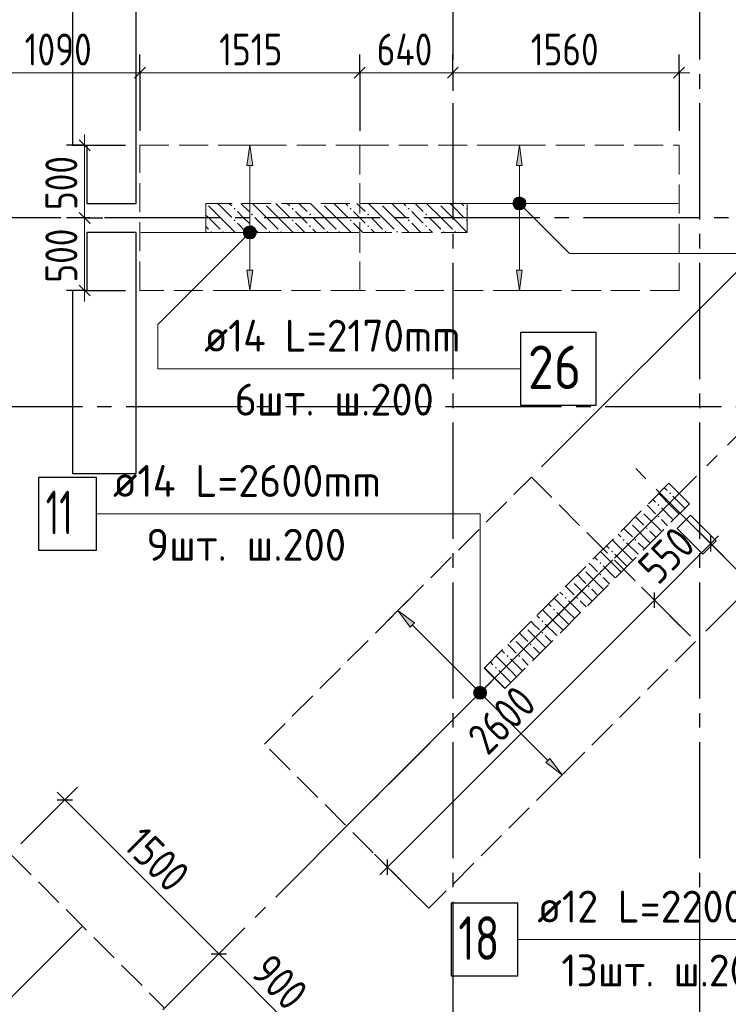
# Model space of a CAD drawing. Header units: millimetres. Extents: x 0 to 43617, y 0 to 59400.
# Tile 7 of 31: x 11641 to 16522, y 20414 to 27195. Entities that reach past the tile are written whole.
import ezdxf

# ---------------------------------------------------------------- set-up
doc = ezdxf.new("R2010")
doc.units = ezdxf.units.MM
doc.linetypes.add('______2', pattern=[270, 200, -70])
doc.linetypes.add('______5', pattern=[1100, 800, -100, 100, -100])
for name, color, linetype, lineweight in [('Standard', 7, 'Continuous', 25), ('ДОП Верх по У', 7, 'Continuous', 25), ('ЖБ Пилон', 180, 'Continuous', 25), ('Оси', 40, '______5', 18), ('Позиционная метка номер позиции', 7, 'Continuous', 13), ('Примечания', 7, 'Continuous', 25)]:
    doc.layers.add(name, color=color, linetype=linetype, lineweight=lineweight)
doc.layers.add('ЖБ Перекрытие верхний уровень', color=7, linetype='Continuous', lineweight=25, true_color=0xe0e0ff)
doc.styles.add('GOST 2.304-81', font='txt')
doc.styles.add('ISOCPEUR', font='txt')

msp = doc.modelspace()

# ---------------------------------------------------------------- hatches: boundary and pattern name
at = {"layer": 'ДОП Верх по У', "linetype": 'Continuous', "lineweight": 13, "transparency": 33554687}
for points in [[(13245.9, 26190), (13225.9, 26330), (13205.9, 26190)], [(15102.9, 26190), (15082.9, 26330), (15062.9, 26190)], [(15045.4, 25930), (15120.4, 25930), (15115.1, 25948.8)], [(15045.4, 25930), (15115.1, 25948.8), (15050.6, 25948.8)], [(15050.6, 25911.3), (15120.4, 25930), (15045.4, 25930)], [(15050.6, 25948.8), (15115.1, 25948.8), (15101.6, 25962.3)], [(15050.6, 25948.8), (15101.6, 25962.3), (15064.1, 25962.3)], [(15050.6, 25911.3), (15115.1, 25911.3), (15120.4, 25930)], [(15064.1, 25897.8), (15115.1, 25911.3), (15050.6, 25911.3)], [(15064.1, 25962.3), (15101.6, 25962.3), (15082.9, 25967.5)], [(15064.1, 25897.8), (15101.6, 25897.8), (15115.1, 25911.3)], [(15101.6, 25897.8), (15064.1, 25897.8), (15082.9, 25892.5)], [(13188.4, 25730), (13263.4, 25730), (13258.1, 25748.8)], [(13188.4, 25730), (13258.1, 25748.8), (13193.6, 25748.8)], [(13193.6, 25711.3), (13263.4, 25730), (13188.4, 25730)], [(13193.6, 25748.8), (13258.1, 25748.8), (13244.6, 25762.3)], [(13193.6, 25748.8), (13244.6, 25762.3), (13207.1, 25762.3)], [(13193.6, 25711.3), (13258.1, 25711.3), (13263.4, 25730)], [(13207.1, 25697.8), (13258.1, 25711.3), (13193.6, 25711.3)], [(13207.1, 25762.3), (13244.6, 25762.3), (13225.9, 25767.5)], [(13207.1, 25697.8), (13244.6, 25697.8), (13258.1, 25711.3)], [(13244.6, 25697.8), (13207.1, 25697.8), (13225.9, 25692.5)], [(14775.8, 22569.5), (14802.3, 22596), (14785.3, 22586.5)], [(14802.3, 22596), (14775.8, 22569.5), (14775.8, 22550.4)], [(14802.3, 22596), (14775.8, 22550.4), (14821.4, 22596)], [(14821.4, 22596), (14775.8, 22550.4), (14785.3, 22533.4)], [(14821.4, 22596), (14785.3, 22533.4), (14838.4, 22586.5)], [(14838.4, 22586.5), (14785.3, 22533.4), (14802.3, 22523.9)], [(14838.4, 22586.5), (14802.3, 22523.9), (14847.9, 22569.5)], [(14847.9, 22569.5), (14802.3, 22523.9), (14821.4, 22523.9)], [(14847.9, 22569.5), (14821.4, 22523.9), (14847.9, 22550.4)], [(14847.9, 22550.4), (14821.4, 22523.9), (14838.4, 22533.4)], [(15264.4, 22079.1), (15377.5, 21994.3), (15292.7, 22107.4)]]:
    msp.add_hatch(color=7, dxfattribs=at).paths.add_polyline_path(points)
for points in [[(13245.9, 25470), (13225.9, 25330), (13205.9, 25470)], [(15102.9, 25470), (15082.9, 25330), (15062.9, 25470)], [(14331, 23012.5), (14246.2, 23125.6), (14359.3, 23040.8)]]:
    msp.add_hatch(color=7, dxfattribs=at).paths.add_polyline_path(points, flags=16)
at = {"layer": 'ЖБ Пилон', "linetype": 'Continuous', "lineweight": 18, "transparency": 33554687}
for points in [[(12924.3, 25930), (12924, 25929.7), (12924, 25930)], [(13324.3, 25930), (13321, 25926.6), (13317.6, 25930)], [(13724.3, 25930), (13721, 25926.6), (13717.6, 25930)], [(14124.3, 25930), (14121, 25926.6), (14117.6, 25930)], [(14524.3, 25930), (14521, 25926.6), (14517.6, 25930)], [(13114.5, 25893.1), (13121, 25899.6), (13127.5, 25893.1), (13121, 25886.6)], [(13234.5, 25853.1), (13241, 25859.6), (13247.4, 25853.1), (13241, 25846.6)], [(13514.5, 25893.1), (13521, 25899.6), (13527.5, 25893.1), (13521, 25886.6)], [(13634.5, 25853.1), (13641, 25859.6), (13647.4, 25853.1), (13641, 25846.6)], [(13914.5, 25893.1), (13921, 25899.6), (13927.5, 25893.1), (13921, 25886.6)], [(14034.5, 25853.1), (14041, 25859.6), (14047.4, 25853.1), (14041, 25846.6)], [(14314.5, 25893.1), (14321, 25899.6), (14327.5, 25893.1), (14321, 25886.6)], [(14434.5, 25853.1), (14441, 25859.6), (14447.4, 25853.1), (14441, 25846.6)], [(14714.5, 25893.1), (14721, 25899.6), (14724, 25896.6), (14724, 25889.7), (14721, 25886.6)], [(13114.5, 25813.1), (13121, 25819.6), (13127.5, 25813.1), (13121, 25806.6)], [(13234.5, 25773.1), (13241, 25779.6), (13247.4, 25773.1), (13241, 25766.6)], [(13514.5, 25813.1), (13521, 25819.6), (13527.5, 25813.1), (13521, 25806.6)], [(13634.5, 25773.1), (13641, 25779.6), (13647.4, 25773.1), (13641, 25766.6)], [(13914.5, 25813.1), (13921, 25819.6), (13927.5, 25813.1), (13921, 25806.6)], [(14034.5, 25773.1), (14041, 25779.6), (14047.4, 25773.1), (14041, 25766.6)], [(14314.5, 25813.1), (14321, 25819.6), (14327.5, 25813.1), (14321, 25806.6)], [(14434.5, 25773.1), (14441, 25779.6), (14447.4, 25773.1), (14441, 25766.6)], [(14714.5, 25813.1), (14721, 25819.6), (14724, 25816.6), (14724, 25809.7), (14721, 25806.6)], [(12954.4, 25733.1), (12960.9, 25739.6), (12967.4, 25733.1), (12964.3, 25730), (12957.6, 25730)], [(13034.5, 25733.1), (13041, 25739.6), (13047.4, 25733.1), (13044.3, 25730), (13037.6, 25730)], [(13354.4, 25733.1), (13360.9, 25739.6), (13367.4, 25733.1), (13364.3, 25730), (13357.6, 25730)], [(13434.5, 25733.1), (13441, 25739.6), (13447.4, 25733.1), (13444.3, 25730), (13437.6, 25730)], [(13754.4, 25733.1), (13760.9, 25739.6), (13767.4, 25733.1), (13764.3, 25730), (13757.6, 25730)], [(13834.5, 25733.1), (13841, 25739.6), (13847.4, 25733.1), (13844.3, 25730), (13837.6, 25730)], [(14154.4, 25733.1), (14160.9, 25739.6), (14167.4, 25733.1), (14164.3, 25730), (14157.6, 25730)], [(14234.5, 25733.1), (14241, 25739.6), (14247.4, 25733.1), (14244.3, 25730), (14237.6, 25730)], [(14554.4, 25733.1), (14560.9, 25739.6), (14567.4, 25733.1), (14564.3, 25730), (14557.6, 25730)], [(14634.5, 25733.1), (14641, 25739.6), (14647.4, 25733.1), (14644.3, 25730), (14637.6, 25730)], [(16114.5, 23933.1), (16121, 23939.6), (16127.5, 23933.1), (16121, 23926.6)], [(15925.5, 23815), (15927.5, 23813.1), (15921, 23806.6), (15919, 23808.5)], [(16034.5, 23853.1), (16040.9, 23859.6), (16047.4, 23853.1), (16040.9, 23846.6)], [(15845.5, 23735), (15847.4, 23733.1), (15840.9, 23726.6), (15839, 23728.5)], [(16034.5, 23773.1), (16040.9, 23779.6), (16047.4, 23773.1), (16040.9, 23766.6)], [(15954.4, 23693.1), (15960.9, 23699.6), (15967.4, 23693.1), (15960.9, 23686.6)], [(15794.5, 23613.1), (15801, 23619.6), (15807.5, 23613.1), (15801, 23606.6)], [(15874.5, 23613.1), (15881, 23619.6), (15887.5, 23613.1), (15881, 23606.6)], [(15714.5, 23533.1), (15721, 23539.6), (15727.5, 23533.1), (15721, 23526.6)], [(15525.5, 23415), (15527.5, 23413.1), (15521, 23406.6), (15519, 23408.5)], [(15634.5, 23453.1), (15640.9, 23459.6), (15647.4, 23453.1), (15640.9, 23446.6)], [(15445.5, 23335), (15447.4, 23333.1), (15440.9, 23326.6), (15439, 23328.5)], [(15634.5, 23373.1), (15640.9, 23379.6), (15647.4, 23373.1), (15640.9, 23366.6)], [(15554.4, 23293.1), (15560.9, 23299.6), (15567.4, 23293.1), (15560.9, 23286.6)], [(15394.5, 23213.1), (15401, 23219.6), (15407.5, 23213.1), (15401, 23206.6)], [(15474.5, 23213.1), (15481, 23219.6), (15487.5, 23213.1), (15481, 23206.6)], [(15314.5, 23133.1), (15321, 23139.6), (15327.5, 23133.1), (15321, 23126.6)], [(15234.5, 23053.1), (15240.9, 23059.6), (15247.4, 23053.1), (15240.9, 23046.6)], [(15125.5, 23015), (15127.5, 23013.1), (15121, 23006.6), (15119, 23008.5)], [(15045.5, 22935), (15047.4, 22933.1), (15040.9, 22926.6), (15039, 22928.5)], [(15234.5, 22973.1), (15240.9, 22979.6), (15247.4, 22973.1), (15240.9, 22966.6)], [(15154.4, 22893.1), (15160.9, 22899.6), (15167.4, 22893.1), (15160.9, 22886.6)], [(14994.5, 22813.1), (15001, 22819.6), (15007.5, 22813.1), (15001, 22806.6)], [(15074.5, 22813.1), (15081, 22819.6), (15087.5, 22813.1), (15081, 22806.6)], [(14914.5, 22733.1), (14921, 22739.6), (14927.5, 22733.1), (14921, 22726.6)]]:
    msp.add_hatch(color=7, dxfattribs=at).paths.add_polyline_path(points, flags=16)
at = {"layer": 'Позиционная метка номер позиции', "linetype": 'Continuous', "lineweight": 13, "transparency": 33554687}
for points in [[(15039.6, 25941.5), (15071.4, 25973.3), (15051.1, 25961.8)], [(15071.4, 25973.3), (15039.6, 25941.5), (15039.6, 25918.6)], [(15071.4, 25973.3), (15039.6, 25918.6), (15094.3, 25973.3)], [(15094.3, 25973.3), (15039.6, 25918.6), (15051.1, 25898.2)], [(15094.3, 25973.3), (15051.1, 25898.2), (15114.7, 25961.8)], [(15114.7, 25961.8), (15051.1, 25898.2), (15071.4, 25886.7)], [(15114.7, 25961.8), (15071.4, 25886.7), (15126.2, 25941.5)], [(15126.2, 25941.5), (15071.4, 25886.7), (15094.3, 25886.7)], [(15126.2, 25941.5), (15094.3, 25886.7), (15126.2, 25918.6)], [(15126.2, 25918.6), (15094.3, 25886.7), (15114.7, 25898.2)], [(13269.2, 25718.6), (13214.4, 25773.3), (13194.1, 25761.8)], [(13269.2, 25741.5), (13237.3, 25773.3), (13214.4, 25773.3)], [(13269.2, 25741.5), (13214.4, 25773.3), (13269.2, 25718.6)], [(13237.3, 25773.3), (13269.2, 25741.5), (13257.7, 25761.8)], [(13257.7, 25698.2), (13194.1, 25761.8), (13182.6, 25741.5)], [(13257.7, 25698.2), (13182.6, 25741.5), (13237.3, 25686.7)], [(13237.3, 25686.7), (13182.6, 25741.5), (13182.6, 25718.6)], [(13237.3, 25686.7), (13182.6, 25718.6), (13214.4, 25686.7)], [(13214.4, 25686.7), (13182.6, 25718.6), (13194.1, 25698.2)], [(13269.2, 25718.6), (13194.1, 25761.8), (13257.7, 25698.2)], [(14766.9, 22560), (14856.9, 22560), (14850.6, 22582.5)], [(14766.9, 22560), (14850.6, 22582.5), (14773.2, 22582.5)], [(14773.2, 22582.5), (14850.6, 22582.5), (14834.4, 22598.7)], [(14773.2, 22582.5), (14834.4, 22598.7), (14789.4, 22598.7)], [(14789.4, 22598.7), (14834.4, 22598.7), (14811.9, 22605)], [(14773.2, 22537.5), (14856.9, 22560), (14766.9, 22560)], [(14773.2, 22537.5), (14850.6, 22537.5), (14856.9, 22560)], [(14789.4, 22521.3), (14850.6, 22537.5), (14773.2, 22537.5)], [(14789.4, 22521.3), (14834.4, 22521.3), (14850.6, 22537.5)], [(14834.4, 22521.3), (14789.4, 22521.3), (14811.9, 22515)]]:
    msp.add_hatch(color=7, dxfattribs=at).paths.add_polyline_path(points)

# ---------------------------------------------------------------- linework, layer by layer
at = {"layer": 'Standard', "color": 7, "linetype": 'Continuous', "lineweight": 25, "transparency": 33554687}
for p, q in [((12004, 27590), (12004, 26330)), ((12444, 25930), (12444, 27590)), ((12431.4, 26792.5), (12506.4, 26867.5)), ((13945.4, 26792.5), (14020.4, 26867.5)), ((14586.5, 26792.5), (14661.5, 26867.5)), ((16145.4, 26792.5), (16220.4, 26867.5)), ((12004, 26330), (12104, 26330)), ((12050.3, 26367.5), (12125.3, 26292.5)), ((12104, 26330), (12104, 25930)), ((12104, 25930), (12444, 25930)), ((12050.3, 25867.5), (12125.3, 25792.5)), ((12104, 25730), (12104, 25330)), ((12444, 25730), (12104, 25730)), ((12444, 24070), (12444, 25730)), ((12050.3, 25367.5), (12125.3, 25292.5)), ((12004, 25330), (12004, 24070)), ((12104, 25330), (12004, 25330)), ((12004, 24070), (12444, 24070)), ((16261.4, 23783.3), (16169.5, 23691.3)), ((16438.2, 23606.5), (16261.4, 23783.3)), ((16169.5, 23691.3), (16346.3, 23514.6)), ((16346.3, 23514.6), (16438.2, 23606.5)), ((16401.6, 23533.5), (16401.6, 23639.5)), ((16012.7, 23144.6), (16012.7, 23250.6)), ((11898.6, 21821.1), (12004.7, 21821.1)), ((14174.2, 21306.1), (14174.2, 21412.2)), ((12959.3, 20760.4), (13065.4, 20760.4))]:
    msp.add_line(p, q, dxfattribs=at)
at = {"layer": 'Standard', "color": 251, "linetype": 'Continuous', "lineweight": -3, "true_color": 0x656565, "transparency": 33554687}
for p, q in [((12468.9, 26830), (12468.9, 26955)), ((13982.9, 26830), (13982.9, 26955)), ((14624, 26830), (14624, 26955)), ((16182.9, 26830), (16182.9, 26955)), ((12468.9, 26830), (12468.9, 26705)), ((12468.9, 26830), (12468.9, 26430)), ((13982.9, 26830), (13982.9, 26705)), ((13982.9, 26830), (13982.9, 26430)), ((14624, 26830), (14624, 26705)), ((14624, 26830), (14624, 26808.8)), ((16182.9, 26830), (16182.9, 26705)), ((16182.9, 26830), (16182.9, 26430)), ((12087.8, 26330), (11962.8, 26330)), ((12087.8, 26330), (12212.8, 26330)), ((12087.8, 26330), (12368.9, 26330)), ((12087.8, 25830), (11962.8, 25830)), ((12087.8, 25830), (12212.8, 25830)), ((12087.8, 25830), (12087.8, 25830)), ((16642.3, 25521.8), (15236.1, 24115.6)), ((12087.8, 25330), (11962.8, 25330)), ((12087.8, 25330), (12212.8, 25330)), ((12087.8, 25330), (12368.9, 25330)), ((16401.6, 23586.5), (16313.2, 23674.9)), ((16401.6, 23586.5), (16394.7, 23593.4)), ((16401.6, 23586.5), (16490, 23498.1)), ((16012.7, 23197.6), (15924.3, 23286)), ((16012.7, 23197.6), (16101.1, 23109.2)), ((16012.7, 23197.6), (16226.1, 22984.2)), ((11951.7, 21821.1), (12040.1, 21909.5)), ((11951.7, 21821.1), (11649, 21518.4)), ((11951.7, 21821.1), (11863.3, 21732.7)), ((14174.2, 21359.1), (14085.8, 21447.5)), ((14174.2, 21359.1), (14262.6, 21270.7)), ((14174.2, 21359.1), (14387.6, 21145.8)), ((13012.3, 20760.4), (13100.7, 20848.8)), ((13012.3, 20760.4), (12709.6, 20457.7)), ((13012.3, 20760.4), (12923.9, 20672))]:
    msp.add_line(p, q, dxfattribs=at)
at = {"layer": 'Standard', "color": 7, "linetype": 'Continuous', "lineweight": 13, "transparency": 33554687}
for p, q in [((11381, 26830), (12468.9, 26830)), ((12468.9, 26830), (13982.9, 26830)), ((13982.9, 26830), (14624, 26830)), ((14624, 26830), (16182.9, 26830)), ((16182.9, 26830), (16257.9, 26830)), ((12087.8, 26330), (12087.8, 26405)), ((12087.8, 26330), (12087.8, 25830)), ((12087.8, 25330), (12087.8, 25255)), ((16401.6, 23586.5), (16454.6, 23639.5)), ((16012.7, 23197.6), (16401.6, 23586.5)), ((14174.2, 21359.1), (16012.7, 23197.6)), ((11951.7, 21821.1), (11898.6, 21874.1)), ((11951.7, 21821.1), (13012.3, 20760.4)), ((14174.2, 21359.1), (14121.2, 21306.1)), ((13012.3, 20760.4), (13648.7, 20124))]:
    msp.add_line(p, q, dxfattribs=at)
msp.add_lwpolyline([(12087.8, 25830), (12087.8, 25818.3), (12087.8, 25818.3), (12087.8, 25330)], dxfattribs=at)
at = {"layer": 'Standard', "color": 251, "linetype": 'Continuous', "lineweight": -3, "true_color": 0x656565, "transparency": 33554687}
msp.add_lwpolyline([(17773.7, 24390.4), (17701.8, 24318.5), (17701.8, 24318.5), (16367.5, 22984.2)], dxfattribs=at)
at = {"layer": 'ДОП Верх по У', "color": 251, "linetype": 'Continuous', "lineweight": 13, "true_color": 0x494949, "transparency": 33554687}
for p, q in [((13225.9, 26330), (13125.9, 26330)), ((13225.9, 26330), (13205.9, 26190)), ((13245.9, 26190), (13225.9, 26330)), ((13225.9, 26330), (13325.9, 26330)), ((13225.9, 26330), (13225.9, 26330)), ((15082.9, 26330), (14982.9, 26330)), ((15082.9, 26330), (15062.9, 26190)), ((15102.9, 26190), (15082.9, 26330)), ((15082.9, 26330), (15182.9, 26330)), ((15082.9, 26330), (15082.9, 26330)), ((13205.9, 26190), (13245.9, 26190)), ((13225.9, 25760), (13225.9, 26190)), ((15062.9, 26190), (15102.9, 26190)), ((15082.9, 25960), (15082.9, 26190)), ((15045.4, 25930), (15045.4, 25930)), ((15120.4, 25930), (15120.4, 25930)), ((15082.9, 25470), (15082.9, 25900)), ((13188.4, 25730), (13188.4, 25730)), ((13263.4, 25730), (13263.4, 25730)), ((13225.9, 25470), (13225.9, 25700)), ((13225.9, 25330), (13205.9, 25470)), ((13205.9, 25470), (13245.9, 25470)), ((13245.9, 25470), (13225.9, 25330)), ((15082.9, 25330), (15062.9, 25470)), ((15062.9, 25470), (15102.9, 25470)), ((15102.9, 25470), (15082.9, 25330)), ((13225.9, 25330), (13125.9, 25330)), ((13225.9, 25330), (13325.9, 25330)), ((13225.9, 25330), (13225.9, 25330)), ((15082.9, 25330), (14982.9, 25330)), ((15082.9, 25330), (15182.9, 25330)), ((15082.9, 25330), (15082.9, 25330)), ((14246.2, 23125.6), (14316.9, 23196.4)), ((14246.2, 23125.6), (14175.5, 23054.9)), ((14246.2, 23125.6), (14359.3, 23040.8)), ((14331, 23012.5), (14246.2, 23125.6)), ((14246.2, 23125.6), (14246.2, 23125.6)), ((14359.3, 23040.8), (14331, 23012.5)), ((14345.2, 23026.7), (14790.6, 22581.2)), ((14838.4, 22586.5), (14838.4, 22586.5)), ((14785.3, 22533.4), (14785.3, 22533.4)), ((14833.1, 22538.8), (15278.6, 22093.3)), ((15292.7, 22107.4), (15264.4, 22079.1)), ((15377.5, 21994.3), (15292.7, 22107.4)), ((15264.4, 22079.1), (15377.5, 21994.3)), ((15377.5, 21994.3), (15448.3, 22065)), ((15377.5, 21994.3), (15306.8, 21923.6)), ((15377.5, 21994.3), (15377.5, 21994.3))]:
    msp.add_line(p, q, dxfattribs=at)
at = {"layer": 'ДОП Верх по У', "color": 7, "linetype": 'Continuous', "lineweight": 18, "transparency": 33554687}
for p, q in [((16175.9, 25930), (13989.9, 25930)), ((13975.9, 25730), (12475.9, 25730)), ((13897.6, 21645.7), (15726.1, 23474.3)), ((12068.3, 20947.8), (9877.7, 18757.1))]:
    msp.add_line(p, q, dxfattribs=at)
at = {"layer": 'ДОП Верх по У', "color": 7, "linetype": 'Continuous', "lineweight": 13, "transparency": 33554687}
for p, q in [((12891.6, 24791.4), (14955.6, 24791.4)), ((12262.4, 23791.4), (14370.4, 23791.4)), ((15186.7, 20859.8), (17272.7, 20859.8))]:
    msp.add_line(p, q, dxfattribs=at)
at = {"layer": 'ДОП Верх по У', "color": 7, "linetype": 'Continuous', "lineweight": 25, "transparency": 33554687}
for points in [[(15091.6, 24541.4), (15611.6, 24541.4), (15611.6, 25041.4), (15091.6, 25041.4), (15091.6, 24541.4)], [(11770.4, 23541.4), (12170.4, 23541.4), (12170.4, 24041.4), (11770.4, 24041.4), (11770.4, 23541.4)], [(14612.7, 20609.8), (15072.7, 20609.8), (15072.7, 21109.8), (14612.7, 21109.8), (14612.7, 20609.8)]]:
    msp.add_lwpolyline(points, dxfattribs=at)
at = {"layer": 'ДОП Верх по У', "color": 251, "linetype": 'Continuous', "lineweight": 13, "true_color": 0x494949, "transparency": 33554687}
for centre in [(15082.9, 25930), (13225.9, 25730), (14811.9, 22560)]:
    msp.add_circle(centre, 37.5, dxfattribs=at)
at = {"layer": 'ЖБ Перекрытие верхний уровень', "color": 7, "linetype": 'Continuous', "lineweight": 18, "transparency": 33554687}
for p, q in [((12004, 27590), (12004, 26330)), ((12444, 26330), (12444, 27590)), ((12004, 26330), (12104, 26330)), ((12104, 26330), (12104, 25930)), ((12444, 25930), (12444, 26330)), ((12104, 25930), (12444, 25930)), ((12444, 25730), (12104, 25730)), ((12104, 25730), (12104, 25330)), ((12444, 25330), (12444, 25730)), ((12104, 25330), (12004, 25330)), ((12004, 25330), (12004, 24070)), ((12444, 24070), (12444, 25330)), ((12004, 24070), (12444, 24070)), ((16261.4, 23783.2), (16169.5, 23691.3)), ((16438.2, 23606.5), (16261.4, 23783.2)), ((16169.5, 23691.3), (16346.3, 23514.5)), ((16346.3, 23514.5), (16438.2, 23606.5))]:
    msp.add_line(p, q, dxfattribs=at)
at = {"layer": 'ЖБ Пилон', "color": 253, "linetype": '______2', "lineweight": 13, "true_color": 0xa0a0a0, "transparency": 33554687}
for p, q in [((14724, 25930), (12924, 25930)), ((12924, 25930), (12924, 25730)), ((14724, 25730), (14724, 25930)), ((12924, 25730), (14724, 25730)), ((16112.9, 24002.4), (14840.1, 22729.7)), ((16254.4, 23861), (16112.9, 24002.4)), ((14981.6, 22588.2), (16254.4, 23861)), ((14840.1, 22729.7), (14981.6, 22588.2))]:
    msp.add_line(p, q, dxfattribs=at)
at = {"layer": 'ЖБ Пилон', "color": 9, "linetype": 'Continuous', "lineweight": 18, "true_color": 0xc7c7c7, "transparency": 33554687}
for p, q in [((12941, 25913.1), (13021, 25833.1)), ((13021, 25913.1), (13004.1, 25930)), ((13021, 25913.1), (13101, 25833.1)), ((13084.1, 25930), (13101, 25913.1)), ((13164.1, 25930), (13221, 25873.1)), ((13341, 25833.1), (13244.1, 25930)), ((13341, 25913.1), (13421, 25833.1)), ((13421, 25913.1), (13404.1, 25930)), ((13421, 25913.1), (13501, 25833.1)), ((13484.1, 25930), (13501, 25913.1)), ((13564.1, 25930), (13621, 25873.1)), ((13741, 25833.1), (13644.1, 25930)), ((13741, 25913.1), (13821, 25833.1)), ((13821, 25913.1), (13804.1, 25930)), ((13821, 25913.1), (13901, 25833.1)), ((13884.1, 25930), (13901, 25913.1)), ((13964.1, 25930), (14021, 25873.1)), ((14141, 25833.1), (14044.1, 25930)), ((14141, 25913.1), (14221, 25833.1)), ((14221, 25913.1), (14204.1, 25930)), ((14221, 25913.1), (14301, 25833.1)), ((14284.1, 25930), (14301, 25913.1)), ((14364.1, 25930), (14421, 25873.1)), ((14541, 25833.1), (14444.1, 25930)), ((14541, 25913.1), (14621, 25833.1)), ((14621, 25913.1), (14604.1, 25930)), ((14621, 25913.1), (14701, 25833.1)), ((14684.1, 25930), (14701, 25913.1)), ((12941, 25833.1), (12924, 25850.1)), ((13181, 25833.1), (13141, 25873.1)), ((13581, 25833.1), (13541, 25873.1)), ((13981, 25833.1), (13941, 25873.1)), ((14381, 25833.1), (14341, 25873.1)), ((12924, 25770.1), (12941, 25753.1)), ((12941, 25833.1), (13021, 25753.1)), ((13021, 25833.1), (13124.1, 25730)), ((13141, 25793.1), (13204.1, 25730)), ((13221, 25793.1), (13181, 25833.1)), ((13260.9, 25833.1), (13341, 25753.1)), ((13341, 25833.1), (13421, 25753.1)), ((13421, 25833.1), (13524.1, 25730)), ((13541, 25793.1), (13604.1, 25730)), ((13621, 25793.1), (13581, 25833.1)), ((13660.9, 25833.1), (13741, 25753.1)), ((13741, 25833.1), (13821, 25753.1)), ((13821, 25833.1), (13924.1, 25730)), ((13941, 25793.1), (14004.1, 25730)), ((14021, 25793.1), (13981, 25833.1)), ((14060.9, 25833.1), (14141, 25753.1)), ((14141, 25833.1), (14221, 25753.1)), ((14221, 25833.1), (14324.1, 25730)), ((14341, 25793.1), (14404.1, 25730)), ((14421, 25793.1), (14381, 25833.1)), ((14460.9, 25833.1), (14541, 25753.1)), ((14541, 25833.1), (14621, 25753.1)), ((14621, 25833.1), (14724, 25730.1)), ((13260.9, 25753.1), (13284.1, 25730)), ((13660.9, 25753.1), (13684.1, 25730)), ((14060.9, 25753.1), (14084.1, 25730)), ((14460.9, 25753.1), (14484.1, 25730)), ((16082.3, 23971.8), (16101, 23953.1)), ((16002.3, 23891.8), (16021, 23873.1)), ((16140.9, 23833.1), (16042.3, 23931.8)), ((16140.9, 23913.1), (16221, 23833.1)), ((15981, 23833.1), (15962.3, 23851.8)), ((16021, 23793.1), (15981, 23833.1)), ((16060.9, 23833.1), (16140.9, 23753.1)), ((16140.9, 23833.1), (16183.7, 23790.4)), ((16221, 23833.1), (16223.7, 23830.4)), ((15882.3, 23771.8), (15940.9, 23713.1)), ((15940.9, 23793.1), (16060.9, 23673.1)), ((16060.9, 23753.1), (16103.7, 23710.4)), ((15821, 23673.1), (15802.3, 23691.8)), ((15860.9, 23633.1), (15821, 23673.1)), ((15860.9, 23713.1), (15981, 23593.1)), ((15981, 23673.1), (16023.7, 23630.4)), ((15821, 23513.1), (15722.3, 23611.8)), ((15762.3, 23651.8), (15781, 23633.1)), ((15740.9, 23433.1), (15642.3, 23531.8)), ((15682.3, 23571.8), (15701, 23553.1)), ((15821, 23593.1), (15901, 23513.1)), ((15901, 23593.1), (15943.7, 23550.4)), ((15602.3, 23491.8), (15621, 23473.1)), ((15740.9, 23513.1), (15821, 23433.1)), ((15821, 23513.1), (15863.7, 23470.4)), ((15581, 23433.1), (15562.3, 23451.8)), ((15621, 23393.1), (15581, 23433.1)), ((15660.9, 23433.1), (15740.9, 23353.1)), ((15740.9, 23433.1), (15783.7, 23390.4)), ((15821, 23433.1), (15823.7, 23430.4)), ((15482.3, 23371.8), (15540.9, 23313.1)), ((15540.9, 23393.1), (15660.9, 23273.1)), ((15660.9, 23353.1), (15703.7, 23310.4)), ((15421, 23273.1), (15402.3, 23291.8)), ((15460.9, 23233.1), (15421, 23273.1)), ((15460.9, 23313.1), (15581, 23193.1)), ((15581, 23273.1), (15623.7, 23230.4)), ((15421, 23113.1), (15322.3, 23211.8)), ((15362.3, 23251.8), (15381, 23233.1)), ((15421, 23193.1), (15501, 23113.1)), ((15501, 23193.1), (15543.7, 23150.4)), ((15340.9, 23033.1), (15242.3, 23131.8)), ((15282.3, 23171.8), (15301, 23153.1)), ((15202.3, 23091.8), (15221, 23073.1)), ((15340.9, 23113.1), (15421, 23033.1)), ((15421, 23113.1), (15463.7, 23070.4)), ((15140.9, 22993.1), (15260.9, 22873.1)), ((15181, 23033.1), (15162.3, 23051.8)), ((15221, 22993.1), (15181, 23033.1)), ((15260.9, 23033.1), (15340.9, 22953.1)), ((15340.9, 23033.1), (15383.7, 22990.4)), ((15421, 23033.1), (15423.7, 23030.4)), ((15082.3, 22971.8), (15140.9, 22913.1)), ((15260.9, 22953.1), (15303.7, 22910.4)), ((15021, 22873.1), (15002.3, 22891.8)), ((15060.9, 22833.1), (15021, 22873.1)), ((15060.9, 22913.1), (15181, 22793.1)), ((15181, 22873.1), (15223.7, 22830.4)), ((15021, 22713.1), (14922.3, 22811.8)), ((14962.3, 22851.8), (14981, 22833.1)), ((15021, 22793.1), (15101, 22713.1)), ((15101, 22793.1), (15143.7, 22750.4)), ((14940.9, 22633.1), (14842.3, 22731.8)), ((14882.3, 22771.8), (14901, 22753.1)), ((14940.9, 22713.1), (15021, 22633.1)), ((15021, 22713.1), (15063.7, 22670.4)), ((14940.9, 22633.1), (14983.7, 22590.4)), ((15021, 22633.1), (15023.7, 22630.4))]:
    msp.add_line(p, q, dxfattribs=at)
at = {"layer": 'Оси', "color": 8, "linetype": '______5', "lineweight": -3, "transparency": 33554687}
for p, q in [((14624, 57420), (14624, 7100)), ((16324, 57420), (16324, 7100)), ((9515.6, 17263.7), (28171.9, 35920)), ((29524, 25830), (3600, 25830)), ((34074, 24530), (3600, 24530)), ((34074, 24530), (3600, 24530)), ((22035.7, 17952.4), (15819.6, 24168.5))]:
    msp.add_line(p, q, dxfattribs=at)
at = {"layer": 'Позиционная метка номер позиции', "color": 7, "linetype": 'Continuous', "lineweight": 13, "transparency": 33554687}
for p, q in [((15051.1, 25961.8), (15051.1, 25961.8)), ((15114.7, 25961.8), (15114.7, 25961.8)), ((15051.1, 25898.2), (15051.1, 25898.2)), ((15114.7, 25898.2), (15114.7, 25898.2)), ((13194.1, 25761.8), (13194.1, 25761.8)), ((13257.7, 25761.8), (13257.7, 25761.8)), ((13194.1, 25698.2), (13194.1, 25698.2)), ((13257.7, 25698.2), (13257.7, 25698.2)), ((14811.9, 22605), (14811.9, 22605)), ((14766.9, 22560), (14766.9, 22560)), ((14811.9, 22515), (14811.9, 22515)), ((14856.9, 22560), (14856.9, 22560))]:
    msp.add_line(p, q, dxfattribs=at)
for points in [[(15082.9, 25930), (15428, 25585), (19774, 25585)], [(13225.9, 25730), (12591.6, 25095.7), (12591.6, 24791.4), (15091.6, 24791.4)], [(14811.9, 22560), (14811.9, 23791.4), (12170.4, 23791.4)], [(17975.5, 21558.8), (17975.5, 20859.8), (15072.7, 20859.8)]]:
    msp.add_lwpolyline(points, dxfattribs=at)
for centre in [(15082.9, 25930), (13225.9, 25730), (14811.9, 22560)]:
    msp.add_circle(centre, 45, dxfattribs=at)
at = {"layer": 'Примечания', "color": 7, "linetype": '______2', "lineweight": 18, "transparency": 33554687}
for p, q in [((12468.9, 26330), (13982.9, 26330)), ((12468.9, 25330), (12468.9, 26330)), ((13982.9, 26330), (16182.9, 26330)), ((13982.9, 25330), (13982.9, 26330)), ((13982.9, 26330), (13982.9, 25330)), ((16182.9, 26330), (16182.9, 25330)), ((13982.9, 25330), (12468.9, 25330)), ((16182.9, 25330), (13982.9, 25330)), ((13326.9, 22206.4), (15165.4, 24044.9)), ((15165.4, 24044.9), (16296.8, 22913.5)), ((16296.8, 22913.5), (14458.3, 21075)), ((14458.3, 21075), (13326.9, 22206.4)), ((11578.3, 21447.7), (12638.9, 20387))]:
    msp.add_line(p, q, dxfattribs=at)

# ---------------------------------------------------------------- texts
at = {"layer": 'Standard', "color": 7, "linetype": 'Continuous', "lineweight": 25, "transparency": 33554687, "char_height": 220, "attachment_point": 7, "style": 'GOST 2.304-81'}
for s, insert, width in [('1090', (11674.7, 26880.1), 625.735), ('1515', (13014.8, 26880.1), 547.708), ('640', (14100.1, 26880.1), 531.96), ('1560', (15161, 26880.1), 610.159)]:
    msp.add_mtext(s, dxfattribs=dict(at, insert=insert, width=width))
for s, insert, width, rotation in [('500', (12037.8, 25884.5), 516.396, 90), ('500', (12037.8, 25384.5), 516.396, 90), ('550', (16039.1, 23294.7), 500.821, 45), ('2600', (14864.6, 22120.2), 672.621, 45), ('1500', (12346, 21497.5), 610.154, 315), ('900', (13222.1, 20621.4), 531.964, 315)]:
    msp.add_mtext(s, dxfattribs=dict(at, insert=insert, width=width, rotation=rotation))
at = {"layer": 'ДОП Верх по У', "color": 7, "linetype": 'Continuous', "lineweight": 13, "transparency": 33554687, "attachment_point": 7, "style": 'ISOCPEUR'}
for s, insert, char_height, width in [('\\W0.94;ø14 L=2170mm ', (12911.6, 24908.7), 220, 2126.488), ('\\W0.87;26', (15141.6, 24651.4), 300, 550.827), ('\\W0.97;6шт. ш.200 ', (13120.6, 24468.7), 220, 1712.324), ('\\W0.96;ø14 L=2600mm ', (12282.4, 23908.7), 220, 2172.611), ('\\W0.62;11', (11820.4, 23651.4), 300, 393.75), ('\\W0.97;9шт. ш.200 ', (12513.4, 23468.7), 220, 1712.324), ('\\W0.96;ø12 L=2200mm ', (15206.7, 20977.1), 220, 2150.523), ('\\W0.75;18', (14662.7, 20719.8), 300, 472.289), ('\\W0.95;13шт. ш.200 ', (15371.7, 20537.1), 220, 1819.893)]:
    msp.add_mtext(s, dxfattribs=dict(at, insert=insert, char_height=char_height, width=width))

doc.saveas('drawing.dxf')
